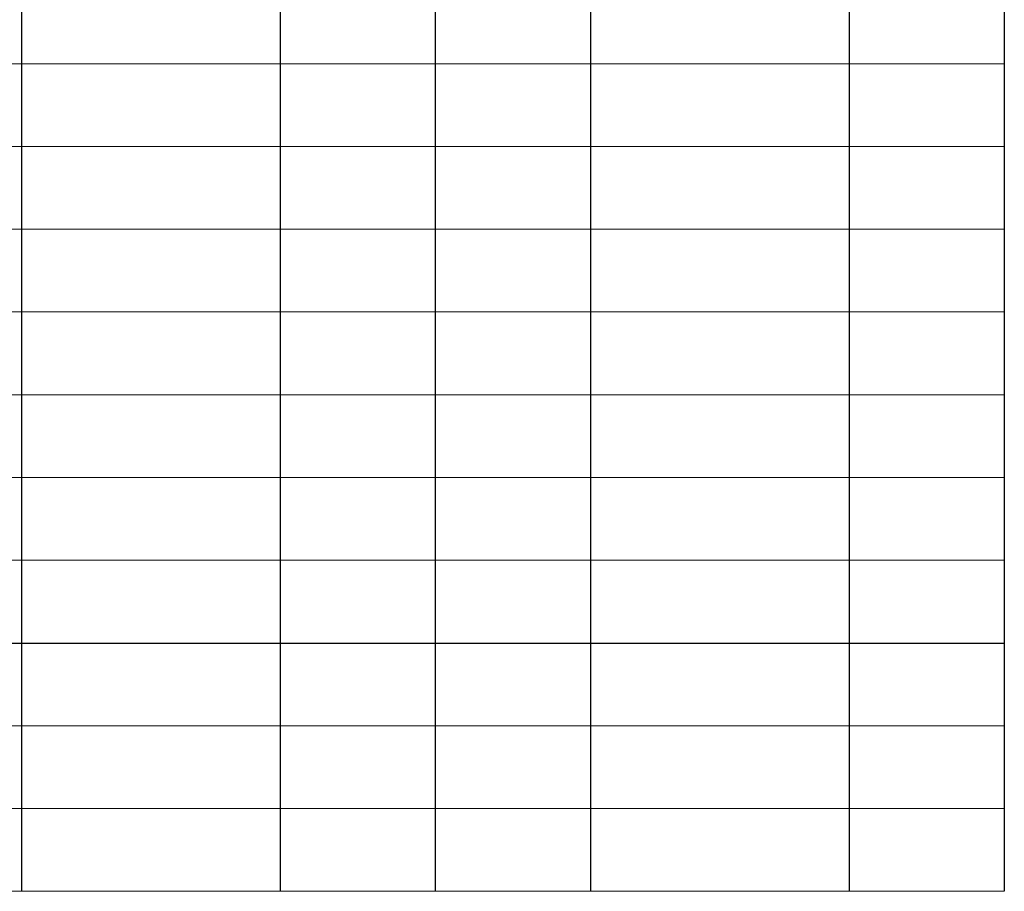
# Model space of a CAD drawing. Header units: millimetres. Extents: x 523431 to 527346, y -48565 to -47721.
# Tile 197 of 217: x 526702 to 526798, y -48501 to -48416. Entities that reach past the tile are written whole.
import ezdxf

# ---------------------------------------------------------------- set-up
doc = ezdxf.new("R2010")
doc.units = ezdxf.units.MM

# ---------------------------------------------------------------- blocks, each defined once
blk = doc.blocks.new('A$C40681285')
at = {"linetype": 'Continuous', "ltscale": 200}
for p, q in [((287, 227.754), (287, 0)), ((232, 219.754), (232, 0)), ((192, 211.754), (192, 0)), ((217, 211.754), (217, 0)), ((247, 211.754), (247, 0)), ((272, 211.754), (272, 0))]:
    blk.add_line(p, q, dxfattribs=at)
at = {"color": 0, "lineweight": 20}
for p, q in [((0, 80), (287, 80)), ((0, 72), (287, 72)), ((0, 64), (287, 64)), ((0, 56), (287, 56)), ((0, 48), (287, 48)), ((0, 40), (287, 40)), ((0, 32), (287, 32)), ((0, 24), (287, 24)), ((0, 16), (287, 16)), ((0, 8), (287, 8)), ((0, 0), (287, 0))]:
    blk.add_line(p, q, dxfattribs=at)
at = {"color": 0}
blk.add_line((112, 24), (287, 24), dxfattribs=at)

msp = doc.modelspace()

# ---------------------------------------------------------------- block references
msp.add_blockref('A$C40681285', (526510.58, -48500.5))

doc.saveas('drawing.dxf')
